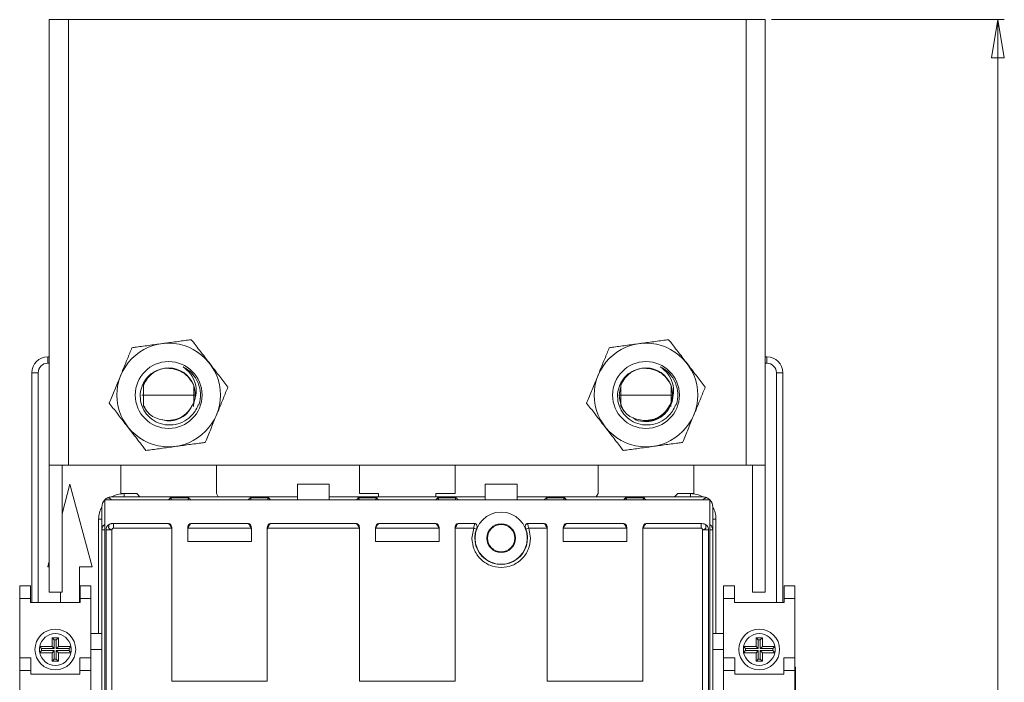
# Model space of a CAD drawing. Header units: millimetres. Extents: x 0 to 841, y 0 to 594.
# Tile 4 of 11: x 132 to 286, y 342 to 446. Entities that reach past the tile are written whole.
import ezdxf

# ---------------------------------------------------------------- set-up
doc = ezdxf.new("R2010")
doc.units = ezdxf.units.MM
doc.styles.add('SLDTEXTSTYLE3', font='TXT', dxfattribs={"width": 0.75})
doc.dimstyles.new('SLDDIMSTYLE0', dxfattribs={"dimtxt": 5.820833, "dimasz": 6, "dimexe": 0, "dimexo": 0.0625, "dimgap": 1.455208, "dimtad": 2, "dimdec": 1, "dimrnd": 1e-09, "dimzin": 12, "dimdsep": 46, "dimtxsty": 'SLDTEXTSTYLE3', "dimblk1": 'CLOSED', "dimblk2": 'CLOSED', "dimsah": 1, "dimcen": 0.09, "dimadec": 0, "dimazin": 0, "dimtfac": 1, "dimtdec": 1, "dimtofl": 0, "dimtmove": 0, "dimatfit": 3, "dimldrblk": 'CLOSED', "dimfxl": 0, "dimtolj": 1, "dimtzin": 12, "dimarcsym": 0})

# ---------------------------------------------------------------- blocks, each defined once
blk = doc.blocks.new('_CLOSED')
at = {"color": 0, "linetype": 'ByBlock', "lineweight": -2}
for p, q in [((-1, 0.166667), (0, 0)), ((-1, 0.166667), (-1, -0.166667)), ((0, 0), (-1, -0.166667)), ((0, 0), (-1, 0))]:
    blk.add_line(p, q, dxfattribs=at)
blk = doc.blocks.new('*D3')
at = {"color": 7, "linetype": 'Continuous', "lineweight": 0}
for p, q in [((249.75, 446.25), (286.3, 446.25)), ((285.3, 446.25), (285.3, 190.25)), ((267.51, 332.22), (275.37, 332.22)), ((267.51, 332.22), (267.51, 331.04)), ((275.37, 332.22), (275.37, 331.04)), ((267.51, 303.86), (267.51, 305.04)), ((275.37, 303.86), (275.37, 305.04)), ((267.51, 303.86), (275.37, 303.86)), ((249.75, 190.25), (286.3, 190.25))]:
    blk.add_line(p, q, dxfattribs=at)
at = {"color": 7, "linetype": 'Continuous', "lineweight": 0, "xscale": 6, "yscale": 6}
for p, rotation in [((285.3, 446.25, 54.02), 90.0000000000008), ((285.3, 190.25, 54.02), 270.0000000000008)]:
    blk.add_blockref('_CLOSED', p, dxfattribs=dict(at, rotation=rotation))
at = {"color": 7, "linetype": 'Continuous', "lineweight": 0, "char_height": 5.821, "attachment_point": 1, "rotation": 90, "style": 'SLDTEXTSTYLE3'}
for s, insert in [('10,079', (268.56, 306.22)), ('256', (277.8, 311.59))]:
    blk.add_mtext(s, dxfattribs=dict(at, insert=insert))

msp = doc.modelspace()

# ---------------------------------------------------------------- linework, layer by layer
at = {"color": 7, "linetype": 'Continuous', "lineweight": 15}
for p, q in [((136.25, 446.25), (136.25, 376.25)), ((136.25, 446.25), (139.25, 446.25)), ((245.75, 446.25), (139.25, 446.25)), ((139.25, 446.25), (139.25, 376.25)), ((245.75, 376.25), (245.75, 446.25)), ((245.75, 446.25), (248.75, 446.25)), ((248.75, 376.25), (248.75, 446.25)), ((136, 392.25), (136, 393.25)), ((136, 393.25), (136.25, 393.25)), ((248.75, 393.25), (249, 393.25)), ((249, 393.25), (249, 392.25)), ((136, 392.25), (136.25, 392.25)), ((248.75, 392.25), (249, 392.25)), ((133.5, 354.65), (133.5, 390.75)), ((134.5, 390.75), (133.5, 390.75)), ((134.5, 354.65), (134.5, 390.75)), ((156.59, 391.12), (155.71, 391.37)), ((231.59, 391.12), (230.71, 391.37)), ((250.5, 390.75), (251.5, 390.75)), ((250.5, 390.75), (250.5, 354.65)), ((251.5, 390.75), (251.5, 354.65)), ((151.05, 387.25), (151.06, 388.82)), ((151.06, 388.82), (151.07, 389.16)), ((158.94, 388.67), (158.95, 387.25)), ((226.05, 387.25), (226.06, 388.82)), ((226.06, 388.82), (226.07, 389.16)), ((233.94, 388.67), (233.95, 387.25)), ((150.81, 387.25), (151.05, 387.25)), ((151.06, 385.67), (151.05, 387.25)), ((151.05, 387.25), (158.95, 387.25)), ((158.95, 387.25), (158.94, 386.06)), ((158.95, 387.25), (159.18, 387.25)), ((225.81, 387.25), (226.05, 387.25)), ((226.06, 385.67), (226.05, 387.25)), ((226.05, 387.25), (233.95, 387.25)), ((233.95, 387.25), (233.94, 386.06)), ((233.95, 387.25), (234.18, 387.25)), ((151.06, 385.55), (151.06, 385.67)), ((158.72, 385.6), (158.94, 386.06)), ((158.87, 385.66), (159.13, 386.54)), ((158.93, 385.44), (158.94, 386.06)), ((226.06, 385.55), (226.06, 385.67)), ((233.72, 385.6), (233.94, 386.06)), ((233.93, 385.44), (233.94, 386.06)), ((139.25, 376.25), (136.25, 376.25)), ((136.25, 376.25), (136.25, 356.25)), ((138.25, 356.25), (138.25, 376.25)), ((245.75, 376.25), (139.25, 376.25)), ((147.5, 371.75), (147.5, 376.25)), ((162.5, 376.25), (162.5, 371.75)), ((185, 371.75), (185, 376.25)), ((200, 376.25), (200, 371.75)), ((222.5, 376.25), (222.5, 371.75)), ((237.5, 371.75), (237.5, 376.25)), ((248.75, 376.25), (245.75, 376.25)), ((246.75, 376.25), (246.75, 356.25)), ((248.75, 376.25), (248.75, 356.25)), ((138.25, 368.58), (139.5, 373.25)), ((139.5, 373.25), (142.98, 360.25)), ((180.25, 373.25), (175.25, 373.25)), ((175.25, 373.25), (175.25, 370.78)), ((180.25, 370.78), (180.25, 373.25)), ((204.75, 373.25), (204.75, 370.78)), ((209.75, 373.25), (204.75, 373.25)), ((209.75, 373.25), (209.75, 370.78)), ((150, 371.75), (147.5, 371.75)), ((148, 371.75), (148, 371.25)), ((150.5, 371.25), (150, 371.75)), ((162.5, 371.75), (162.79, 371.25)), ((188, 371.75), (185, 371.75)), ((188, 371.25), (188, 371.75)), ((197, 371.75), (197, 371.25)), ((200, 371.75), (197, 371.75)), ((222.5, 371.75), (222.2, 371.25)), ((234.5, 371.25), (235, 371.75)), ((235, 371.75), (237.5, 371.75)), ((237, 371.75), (237, 371.25)), ((144.97, 370.78), (144.97, 265.71)), ((240.03, 370.78), (144.97, 370.78)), ((175.25, 371.25), (146.1, 371.25)), ((158.2, 371.1), (155.3, 371.1)), ((170.7, 371.1), (167.8, 371.1)), ((180.25, 371.25), (204.75, 371.25)), ((184.8, 371.1), (187.7, 371.1)), ((197.3, 371.1), (200.2, 371.1)), ((209.75, 371.25), (238.9, 371.25)), ((214.3, 371.1), (217.2, 371.1)), ((226.8, 371.1), (229.7, 371.1)), ((240.03, 265.71), (240.03, 370.78)), ((144.5, 366.08), (144.5, 369.65)), ((240.5, 369.65), (240.5, 366.08)), ((144, 367.75), (144, 349.75)), ((144, 367.75), (144.5, 367.75)), ((146.29, 367.05), (146.35, 367.04)), ((146.29, 367.05), (146.29, 367.05)), ((155, 367.05), (146.29, 367.05)), ((155, 367.04), (146.35, 367.04)), ((155, 367.04), (155, 367.05)), ((158.5, 367.05), (158.5, 367.04)), ((167.5, 367.05), (158.5, 367.05)), ((158.5, 367.04), (167.5, 367.04)), ((167.5, 367.04), (167.5, 367.05)), ((171, 367.04), (171, 367.05)), ((184.5, 367.05), (171, 367.05)), ((184.5, 367.04), (171, 367.04)), ((184.5, 367.04), (184.5, 367.05)), ((188, 367.05), (188, 367.04)), ((197, 367.05), (188, 367.05)), ((188, 367.04), (197, 367.04)), ((197, 367.04), (197, 367.05)), ((200.5, 367.04), (200.5, 367.05)), ((203.08, 367.05), (200.5, 367.05)), ((203.08, 367.04), (200.5, 367.04)), ((203.08, 367.04), (203.08, 367.05)), ((211.42, 367.05), (211.42, 367.04)), ((214, 367.05), (211.42, 367.05)), ((214, 367.04), (211.42, 367.04)), ((214, 367.04), (214, 367.05)), ((217.5, 367.05), (217.5, 367.04)), ((226.5, 367.05), (217.5, 367.05)), ((217.5, 367.04), (226.5, 367.04)), ((226.5, 367.04), (226.5, 367.05)), ((230, 367.05), (230, 367.04)), ((238.71, 367.05), (230, 367.05)), ((230, 367.04), (238.65, 367.04)), ((238.65, 367.04), (238.71, 367.05)), ((238.65, 366.33), (238.65, 367.04)), ((238.71, 367.05), (238.71, 367.05)), ((241, 367.75), (240.5, 367.75)), ((241, 349.75), (241, 367.75)), ((144.53, 366.08), (144.5, 366.08)), ((144.5, 366.08), (144.5, 270.41)), ((144.56, 366.39), (144.53, 366.08)), ((144.97, 366.08), (144.53, 366.08)), ((145.17, 366.08), (145.17, 270.41)), ((146.1, 366.08), (145.17, 366.08)), ((146.1, 366.08), (146.1, 270.41)), ((155.45, 366.33), (146.35, 366.33)), ((155.5, 366.04), (155.5, 366.34)), ((155.5, 342.25), (155.5, 366.04)), ((158, 366.34), (158, 366.04)), ((158, 366.04), (158, 364.25)), ((167.95, 366.33), (158.04, 366.33)), ((168, 366.34), (168, 366.04)), ((168, 366.04), (168, 364.25)), ((170.5, 366.34), (170.5, 366.04)), ((170.5, 366.04), (170.5, 342.25)), ((184.95, 366.33), (170.54, 366.33)), ((185, 366.34), (185, 366.04)), ((185, 342.25), (185, 366.04)), ((187.5, 366.34), (187.5, 366.04)), ((187.5, 366.04), (187.5, 364.25)), ((197.45, 366.33), (187.54, 366.33)), ((197.5, 366.34), (197.5, 366.04)), ((197.5, 366.04), (197.5, 364.25)), ((200, 366.04), (200, 366.34)), ((200, 366.04), (200, 342.25)), ((202.93, 366.33), (200.04, 366.33)), ((202.65, 364.75), (202.93, 366.33)), ((203.36, 366.17), (202.93, 366.33)), ((211.57, 366.33), (211.14, 366.17)), ((211.57, 366.33), (211.85, 364.75)), ((214.45, 366.33), (211.57, 366.33)), ((214.5, 366.34), (214.5, 366.04)), ((214.5, 342.25), (214.5, 366.04)), ((217, 366.34), (217, 366.04)), ((217, 366.04), (217, 364.25)), ((217.04, 366.33), (226.95, 366.33)), ((227, 366.34), (227, 366.04)), ((227, 366.04), (227, 364.25)), ((229.5, 366.04), (229.5, 366.34)), ((229.5, 366.04), (229.5, 342.25)), ((238.65, 366.33), (229.54, 366.33)), ((238.9, 366.08), (238.9, 270.41)), ((239.83, 366.08), (238.9, 366.08)), ((239.83, 270.41), (239.83, 366.08)), ((240.47, 366.08), (240.03, 366.08)), ((240.47, 366.08), (240.43, 366.39)), ((240.5, 366.08), (240.47, 366.08)), ((240.5, 366.08), (240.5, 270.41)), ((158, 364.25), (168, 364.25)), ((197.5, 364.25), (187.5, 364.25)), ((227, 364.25), (217, 364.25)), ((136.01, 360.25), (136.25, 361.12)), ((136.25, 360.25), (136.01, 360.25)), ((141, 360.25), (141, 354.65)), ((142.98, 360.25), (141, 360.25)), ((131.6, 357.25), (133.3, 357.25)), ((131.6, 355.25), (131.6, 357.25)), ((133.3, 357.25), (133.3, 355.25)), ((138.25, 356.25), (136.25, 356.25)), ((138, 354.65), (138, 356.25)), ((141.1, 357.25), (142.8, 357.25)), ((141.1, 355.25), (141.1, 357.25)), ((142.8, 357.25), (142.8, 355.25)), ((242.2, 357.25), (243.9, 357.25)), ((242.2, 355.25), (242.2, 357.25)), ((243.9, 357.25), (243.9, 355.25)), ((248.75, 356.25), (246.75, 356.25)), ((251.7, 357.25), (253.4, 357.25)), ((251.7, 355.25), (251.7, 357.25)), ((253.4, 357.25), (253.4, 355.25)), ((133.3, 355.25), (131.6, 355.25)), ((131.6, 345.95), (131.6, 355.25)), ((133.3, 354.65), (133.3, 355.25)), ((133.3, 354.65), (141.1, 354.65)), ((142.8, 355.25), (141.1, 355.25)), ((141.1, 354.65), (141.1, 355.25)), ((142.8, 347.25), (142.8, 355.25)), ((243.9, 355.25), (242.2, 355.25)), ((242.2, 347.25), (242.2, 355.25)), ((243.9, 354.65), (243.9, 355.25)), ((251.7, 354.65), (243.9, 354.65)), ((253.4, 355.25), (251.7, 355.25)), ((251.7, 354.65), (251.7, 355.25)), ((253.4, 345.95), (253.4, 355.25)), ((142.8, 349.75), (144.5, 349.75)), ((242.2, 349.75), (240.5, 349.75)), ((136.7, 349.1), (137.7, 349.1)), ((136.7, 347.75), (136.7, 349.1)), ((137.04, 348.75), (136.7, 349.1)), ((137.04, 347.4), (137.04, 348.75)), ((137.04, 348.75), (137.35, 348.75)), ((137.35, 348.75), (137.7, 349.1)), ((137.35, 348.75), (137.35, 347.4)), ((137.7, 349.1), (137.7, 347.75)), ((247.64, 348.75), (247.3, 349.1)), ((248.3, 349.1), (247.3, 349.1)), ((247.3, 349.1), (247.3, 347.75)), ((247.95, 348.75), (247.64, 348.75)), ((247.64, 348.75), (247.64, 347.4)), ((247.95, 348.75), (248.3, 349.1)), ((247.95, 347.4), (247.95, 348.75)), ((248.3, 347.75), (248.3, 349.1)), ((134.75, 347.75), (136.7, 347.75)), ((135.05, 347.4), (134.75, 347.75)), ((135.05, 347.09), (134.75, 346.75)), ((136.7, 346.75), (134.75, 346.75)), ((135.05, 347.4), (137.04, 347.4)), ((137.04, 347.09), (135.05, 347.09)), ((137.04, 347.4), (136.7, 347.75)), ((137.04, 347.09), (136.7, 346.75)), ((136.7, 345.4), (136.7, 346.75)), ((137.04, 345.74), (137.04, 347.09)), ((137.35, 347.4), (137.7, 347.75)), ((137.35, 347.4), (139.35, 347.4)), ((137.35, 347.09), (137.7, 346.75)), ((139.35, 347.09), (137.35, 347.09)), ((137.35, 347.09), (137.35, 345.74)), ((137.7, 347.75), (139.65, 347.75)), ((137.7, 346.75), (137.7, 345.4)), ((139.65, 346.75), (137.7, 346.75)), ((139.35, 347.4), (139.65, 347.75)), ((139.35, 347.09), (139.65, 346.75)), ((142.8, 347.25), (142.8, 345.95)), ((144.5, 347.25), (142.8, 347.25)), ((242.2, 347.25), (240.5, 347.25)), ((242.2, 347.25), (242.2, 345.95)), ((245.65, 347.4), (245.35, 347.75)), ((247.3, 347.75), (245.35, 347.75)), ((245.65, 347.09), (245.35, 346.75)), ((245.35, 346.75), (247.3, 346.75)), ((247.64, 347.4), (245.65, 347.4)), ((245.65, 347.09), (247.64, 347.09)), ((247.64, 347.4), (247.3, 347.75)), ((247.64, 347.09), (247.3, 346.75)), ((247.3, 346.75), (247.3, 345.4)), ((247.64, 347.09), (247.64, 345.74)), ((247.95, 347.4), (248.3, 347.75)), ((249.95, 347.4), (247.95, 347.4)), ((247.95, 345.74), (247.95, 347.09)), ((247.95, 347.09), (248.3, 346.75)), ((247.95, 347.09), (249.95, 347.09)), ((250.25, 347.75), (248.3, 347.75)), ((248.3, 345.4), (248.3, 346.75)), ((248.3, 346.75), (250.25, 346.75)), ((249.95, 347.4), (250.25, 347.75)), ((249.95, 347.09), (250.25, 346.75)), ((131.6, 345.95), (133.35, 345.95)), ((131.6, 343.95), (131.6, 345.95)), ((133.35, 345.95), (133.35, 343.95)), ((137.04, 345.74), (136.7, 345.4)), ((137.7, 345.4), (136.7, 345.4)), ((137.35, 345.74), (137.04, 345.74)), ((137.35, 345.74), (137.7, 345.4)), ((141.05, 345.95), (142.8, 345.95)), ((141.05, 343.95), (141.05, 345.95)), ((142.8, 345.95), (142.8, 343.95)), ((242.2, 345.95), (243.95, 345.95)), ((242.2, 343.95), (242.2, 345.95)), ((243.95, 345.95), (243.95, 343.95)), ((247.64, 345.74), (247.3, 345.4)), ((247.3, 345.4), (248.3, 345.4)), ((247.64, 345.74), (247.95, 345.74)), ((247.95, 345.74), (248.3, 345.4)), ((251.65, 343.95), (251.65, 345.95)), ((251.65, 345.95), (253.4, 345.95)), ((253.4, 345.95), (253.4, 343.95)), ((133.35, 343.95), (131.6, 343.95)), ((131.6, 343.95), (131.6, 292.55)), ((133.35, 343.35), (133.35, 343.95)), ((141.05, 343.35), (141.05, 343.95)), ((142.8, 343.95), (141.05, 343.95)), ((142.8, 292.55), (142.8, 343.95)), ((243.95, 343.95), (242.2, 343.95)), ((242.2, 343.95), (242.2, 292.55)), ((243.95, 343.35), (243.95, 343.95)), ((251.65, 343.35), (251.65, 343.95)), ((253.4, 343.95), (251.65, 343.95)), ((253.5, 344.45), (253.4, 344.45)), ((253.4, 292.55), (253.4, 343.95)), ((253.5, 344.45), (253.5, 343.45)), ((133.35, 343.35), (141.05, 343.35)), ((170.5, 342.25), (155.5, 342.25)), ((200, 342.25), (185, 342.25)), ((229.5, 342.25), (214.5, 342.25)), ((251.65, 343.35), (243.95, 343.35)), ((253.5, 343.45), (253.4, 343.45)), ((253.5, 343.45), (253.5, 295.55))]:
    msp.add_line(p, q, dxfattribs=at)
for centre, radius in [((155, 387.25), 8.14), ((230, 387.25), 8.14), ((155, 387.25), 5.25), ((230, 387.25), 5.25), ((207.25, 364.75), 4.1), ((207.25, 364.75), 2.25), ((207.25, 364.75), 2.15), ((137.2, 347.25), 3.2), ((247.8, 347.25), 3.2)]:
    msp.add_circle(centre, radius, dxfattribs=at)
for centre, radius, start, end in [((136, 390.75), 2.5, 90, 180), ((249, 390.75), 2.5, 360, 90), ((136, 390.75), 1.5, 90, 180), ((155, 387.25), 5, 342.1554, 62.9403), ((230, 387.25), 5, 342.1554, 62.9403), ((249, 390.75), 1.5, 360, 90), ((148, 367.75), 4, 90, 118.9679), ((237, 367.75), 4, 61.0321, 90), ((146.1, 369.65), 1.6, 135, 180), ((146.1, 369.65), 1.6, 112.5033, 135), ((146.1, 369.65), 1.6, 90, 112.5036), ((238.9, 369.65), 1.6, 67.4964, 90), ((238.9, 369.65), 1.6, 45, 67.4967), ((238.9, 369.65), 1.6, 0, 45), ((148, 367.75), 4, 151.0321, 180), ((237, 367.75), 4, 360, 28.9679), ((145.59, 365.95), 1.12, 123.691, 156.954), ((202.91, 366.33), 0.731, 51.0451, 76.8187), ((211.59, 366.33), 0.731, 103.1813, 128.9549), ((239.41, 365.95), 1.12, 23.046, 56.309), ((145.33, 366.08), 0.828, 157.9807, 179.8277), ((207.25, 364.75), 4.14, 159.8343, 20.1657), ((239.67, 366.08), 0.828, 0.1723, 22.0193), ((137.2, 347.25), 2.5, 11.537, 168.463), ((247.8, 347.25), 2.5, 11.537, 168.463), ((137.2, 347.25), 2.5, 168.463, 191.537), ((137.2, 347.25), 2.5, 191.537, 348.463), ((137.2, 347.25), 2.16, 175.8588, 184.1412), ((137.2, 347.25), 2.16, 355.8588, 4.1412), ((137.2, 347.25), 2.5, 348.463, 11.537), ((247.8, 347.25), 2.5, 168.463, 191.537), ((247.8, 347.25), 2.5, 191.537, 348.463), ((247.8, 347.25), 2.16, 175.8588, 184.1412), ((247.8, 347.25), 2.16, 355.8588, 4.1412), ((247.8, 347.25), 2.5, 348.463, 11.537)]:
    msp.add_arc(centre, radius, start, end, dxfattribs=at)
for centre, major_axis, ratio, start_param, end_param in [((155, 387.27), (0, 4.23), 0.999987, 5.087823, 7.478547), ((230, 387.27), (0, 4.23), 0.999987, 5.087823, 7.478547), ((155, 387.22), (0, 4.23), 0.999987, 1.946231, 2.362308), ((230, 387.22), (0, 4.23), 0.999987, 1.946231, 2.362308), ((146.1, 369.65), (1.48, -1.48), 0.414214, 1.963495, 2.356184), ((155, 370.54), (0, -0.707), 0.707107, 1.914799, 2.492711), ((158.5, 370.54), (0, 0.707), 0.707107, 0.648882, 1.226793), ((167.5, 370.54), (0, -0.707), 0.707107, 1.914799, 2.492711), ((171, 370.54), (0, 0.707), 0.707107, 0.648882, 1.226793), ((184.5, 370.54), (0, -0.707), 0.707107, 1.914799, 2.492711), ((188, 370.54), (0, 0.707), 0.707107, 0.648882, 1.226793), ((197, 370.54), (0, -0.707), 0.707107, 1.914799, 2.492711), ((200.5, 370.54), (0, 0.707), 0.707107, 0.648882, 1.226793), ((214, 370.54), (0, -0.707), 0.707107, 1.914799, 2.492711), ((217.5, 370.54), (0, 0.707), 0.707107, 0.648882, 1.226793), ((226.5, 370.54), (0, -0.707), 0.707107, 1.914799, 2.492711), ((230, 370.54), (0, 0.707), 0.707107, 0.648882, 1.226793), ((238.9, 369.65), (1.48, 1.48), 0.414214, 0.785409, 1.178097), ((155, 366.34), (0, -0.707), 0.707107, 1.570796, 3.141593), ((158.5, 366.34), (0, 0.707), 0.707107, 0, 1.570796), ((167.5, 366.34), (0, -0.707), 0.707107, 1.570796, 3.141593), ((171, 366.34), (0, 0.707), 0.707107, 0, 1.570796), ((184.5, 366.34), (0, -0.707), 0.707107, 1.570796, 3.141593), ((188, 366.34), (0, 0.707), 0.707107, 0, 1.570796), ((197, 366.34), (0, -0.707), 0.707107, 1.570796, 3.141593), ((200.5, 366.34), (0, 0.707), 0.707107, 0, 1.570796), ((214, 366.34), (0, -0.707), 0.707107, 1.570796, 3.141593), ((217.5, 366.34), (0, 0.707), 0.707107, 0, 1.570796), ((226.5, 366.34), (0, -0.707), 0.707107, 1.570796, 3.141593), ((230, 366.34), (0, 0.707), 0.707107, 0, 1.570796), ((155, 366.04), (0, -0.707), 0.707107, 1.570796, 1.997875), ((158.5, 366.04), (0, 0.707), 0.707107, 1.143718, 1.570796), ((167.5, 366.04), (0, -0.707), 0.707107, 1.570796, 1.997875), ((171, 366.04), (0, 0.707), 0.707107, 1.143718, 1.570796), ((184.5, 366.04), (0, -0.707), 0.707107, 1.570796, 1.997875), ((188, 366.04), (0, 0.707), 0.707107, 1.143718, 1.570796), ((197, 366.04), (0, -0.707), 0.707107, 1.570796, 1.997875), ((200.5, 366.04), (0, 0.707), 0.707107, 1.143718, 1.570796), ((214, 366.04), (0, -0.707), 0.707107, 1.570796, 1.997875), ((217.5, 366.04), (0, 0.707), 0.707107, 1.143718, 1.570796), ((226.5, 366.04), (0, -0.707), 0.707107, 1.570796, 1.997875), ((230, 366.04), (0, 0.707), 0.707107, 1.143718, 1.570796)]:
    msp.add_ellipse(centre, major_axis=major_axis, ratio=ratio, start_param=start_param, end_param=end_param, dxfattribs=at)
for points, knots in [([(149.24, 394.69), (149, 394.11), (148.53, 392.95), (147.76, 391.07), (146.94, 389.08), (146.24, 387.36), (145.82, 386.34), (145.67, 385.98)], [0, 0, 0, 0, 0.204511, 0.412734, 0.636915, 0.869433, 1, 1, 1, 1]), ([(158.56, 395.95), (157.88, 395.86), (156.49, 395.67), (154.31, 395.38), (152.08, 395.07), (150.41, 394.85), (149.47, 394.72), (149.24, 394.69)], [0, 0, 0, 0, 0.226918, 0.459249, 0.686874, 0.922616, 1, 1, 1, 1]), ([(164.32, 388.51), (163.9, 389.06), (163.04, 390.16), (161.69, 391.91), (160.32, 393.68), (159.29, 395.02), (158.71, 395.77), (158.56, 395.95)], [0, 0, 0, 0, 0.226918, 0.459249, 0.686874, 0.922616, 1, 1, 1, 1]), ([(224.24, 394.69), (224, 394.11), (223.53, 392.95), (222.76, 391.07), (221.94, 389.08), (221.24, 387.36), (220.82, 386.34), (220.67, 385.98)], [0, 0, 0, 0, 0.204511, 0.412734, 0.636915, 0.869433, 1, 1, 1, 1]), ([(233.56, 395.95), (232.88, 395.86), (231.49, 395.67), (229.31, 395.38), (227.08, 395.07), (225.41, 394.85), (224.47, 394.72), (224.24, 394.69)], [0, 0, 0, 0, 0.226918, 0.459249, 0.686874, 0.922616, 1, 1, 1, 1]), ([(239.32, 388.51), (238.9, 389.06), (238.04, 390.16), (236.69, 391.91), (235.32, 393.68), (234.29, 395.02), (233.71, 395.77), (233.56, 395.95)], [0, 0, 0, 0, 0.226918, 0.459249, 0.686874, 0.922616, 1, 1, 1, 1]), ([(155.71, 391.37), (155.31, 391.42), (154.44, 391.53), (153.1, 391.17), (151.88, 390.38), (150.98, 389.21), (150.51, 387.8), (150.52, 386.29), (151.04, 384.85), (152, 383.64), (153.33, 382.81), (154.87, 382.46), (156.46, 382.63), (157.92, 383.32), (158.94, 384.32), (159.44, 385.18), (159.61, 385.59), (159.65, 385.69)], [0, 0, 0, 0, 0.058451, 0.126999, 0.195806, 0.266347, 0.33685, 0.408961, 0.481481, 0.554838, 0.62936, 0.703992, 0.780505, 0.856987, 0.93492, 0.984255, 1, 1, 1, 1]), ([(157.27, 391.7), (157.69, 391.35), (158.52, 390.65), (159.24, 389.16), (159.43, 387.72), (159.21, 386.87), (159.13, 386.54)], [0, 0, 0, 0, 0.274903, 0.549791, 0.825435, 1, 1, 1, 1]), ([(230.71, 391.37), (230.31, 391.42), (229.44, 391.53), (228.1, 391.17), (226.88, 390.38), (225.98, 389.21), (225.51, 387.8), (225.52, 386.29), (226.04, 384.85), (227, 383.64), (228.33, 382.81), (229.87, 382.46), (231.46, 382.63), (232.92, 383.32), (233.94, 384.32), (234.44, 385.18), (234.61, 385.59), (234.65, 385.69)], [0, 0, 0, 0, 0.058451, 0.126999, 0.195806, 0.266347, 0.33685, 0.408961, 0.481481, 0.554838, 0.62936, 0.703992, 0.780505, 0.856987, 0.93492, 0.984255, 1, 1, 1, 1]), ([(232.27, 391.7), (232.69, 391.35), (233.52, 390.65), (234.24, 389.16), (234.43, 387.72), (234.21, 386.87), (234.13, 386.54)], [0, 0, 0, 0, 0.274903, 0.549791, 0.825435, 1, 1, 1, 1]), ([(159.13, 386.54), (159.15, 386.78), (159.24, 387.5), (159.01, 388.7), (158.31, 389.94), (157.41, 390.72), (156.51, 391.18), (156, 391.3), (155.71, 391.37)], [0, 0, 0, 0, 0.114882, 0.329531, 0.544181, 0.758831, 0.864999, 1, 1, 1, 1]), ([(234.13, 386.54), (234.15, 386.78), (234.24, 387.5), (234.01, 388.7), (233.31, 389.94), (232.41, 390.72), (231.51, 391.18), (231, 391.3), (230.71, 391.37)], [0, 0, 0, 0, 0.114882, 0.329531, 0.544181, 0.758831, 0.864999, 1, 1, 1, 1]), ([(160.76, 379.8), (160.91, 380.17), (161.32, 381.16), (162.02, 382.88), (162.83, 384.86), (163.61, 386.76), (164.08, 387.92), (164.32, 388.51)], [0, 0, 0, 0, 0.130567, 0.355236, 0.58726, 0.791346, 1, 1, 1, 1]), ([(226.07, 388.55), (225.94, 388.11), (225.66, 387.13), (225.97, 386.16), (226.14, 385.63)], [0, 0, 0, 0, 0.451878, 1, 1, 1, 1]), ([(226.06, 388.51), (225.93, 388.08), (225.69, 387.24), (225.94, 386.41), (226.06, 386)], [0, 0, 0, 0, 0.510476, 1, 1, 1, 1]), ([(234.05, 386.58), (234.11, 386.81), (234.28, 387.44), (234.07, 388.08), (233.94, 388.49)], [0, 0, 0, 0, 0.357839, 1, 1, 1, 1]), ([(235.76, 379.8), (235.91, 380.17), (236.32, 381.16), (237.02, 382.88), (237.83, 384.86), (238.61, 386.76), (239.08, 387.92), (239.32, 388.51)], [0, 0, 0, 0, 0.130567, 0.355236, 0.58726, 0.791346, 1, 1, 1, 1]), ([(233.79, 385.54), (233.82, 385.58), (234.15, 386.07), (234.29, 386.88), (234.13, 387.55), (234.1, 387.69)], [0, 0, 0, 0, 0.06533, 0.802262, 1, 1, 1, 1]), ([(145.67, 385.98), (146.1, 385.43), (146.95, 384.33), (148.3, 382.58), (149.68, 380.81), (150.71, 379.47), (151.29, 378.72), (151.43, 378.54)], [0, 0, 0, 0, 0.226918, 0.459249, 0.686874, 0.922616, 1, 1, 1, 1]), ([(151.06, 385.55), (151.26, 385.19), (151.53, 384.71), (151.92, 384.32), (152.02, 384.21)], [0, 0, 0, 0, 0.730723, 1, 1, 1, 1]), ([(153.51, 383.46), (153.87, 383.38), (154.7, 383.19), (156.1, 383.34), (157.5, 384.02), (158.32, 384.92), (158.65, 385.48), (158.72, 385.6)], [0, 0, 0, 0, 0.184272, 0.418429, 0.676862, 0.934578, 1, 1, 1, 1]), ([(158.72, 385.6), (158.47, 385.16), (157.95, 384.26), (156.59, 383.41), (155.2, 383.06), (154.38, 383.28), (154.07, 383.36)], [0, 0, 0, 0, 0.266097, 0.548914, 0.831731, 1, 1, 1, 1]), ([(159.76, 385.71), (159.74, 385.71), (159.7, 385.7), (159.67, 385.7), (159.65, 385.69)], [0, 0, 0, 0, 0.49998, 1, 1, 1, 1]), ([(220.67, 385.98), (221.1, 385.43), (221.95, 384.33), (223.3, 382.58), (224.68, 380.81), (225.71, 379.47), (226.29, 378.72), (226.43, 378.54)], [0, 0, 0, 0, 0.226918, 0.459249, 0.686874, 0.922616, 1, 1, 1, 1]), ([(226.06, 385.55), (226.26, 385.19), (226.53, 384.71), (226.92, 384.32), (227.02, 384.21)], [0, 0, 0, 0, 0.7307229, 1, 1, 1, 1]), ([(227.85, 383.74), (228.03, 383.61), (228.66, 383.15), (230.03, 382.97), (231.66, 383.28), (233.04, 384.22), (233.86, 385.41), (234.05, 386.24), (234.13, 386.54)], [0, 0, 0, 0, 0.082369, 0.283683, 0.484997, 0.686311, 0.887625, 1, 1, 1, 1]), ([(228.51, 383.46), (228.87, 383.38), (229.7, 383.19), (231.1, 383.34), (232.5, 384.02), (233.32, 384.92), (233.65, 385.48), (233.72, 385.6)], [0, 0, 0, 0, 0.184272, 0.418429, 0.676862, 0.934578, 1, 1, 1, 1]), ([(233.72, 385.6), (233.47, 385.16), (232.95, 384.26), (231.59, 383.41), (230.2, 383.06), (229.38, 383.28), (229.07, 383.36)], [0, 0, 0, 0, 0.266097, 0.548914, 0.831731, 1, 1, 1, 1]), ([(234.76, 385.71), (234.74, 385.71), (234.7, 385.7), (234.67, 385.7), (234.65, 385.69)], [0, 0, 0, 0, 0.49998, 1, 1, 1, 1]), ([(152.02, 384.21), (152.17, 384.1), (152.62, 383.77), (153.15, 383.58), (153.51, 383.46)], [0, 0, 0, 0, 0.329234, 1, 1, 1, 1]), ([(227.02, 384.21), (227.17, 384.1), (227.62, 383.77), (228.15, 383.58), (228.51, 383.46)], [0, 0, 0, 0, 0.329234, 1, 1, 1, 1]), ([(151.43, 378.54), (152.12, 378.63), (153.5, 378.82), (155.69, 379.11), (157.91, 379.42), (159.59, 379.64), (160.53, 379.77), (160.76, 379.8)], [0, 0, 0, 0, 0.226918, 0.459249, 0.686874, 0.922616, 1, 1, 1, 1]), ([(226.43, 378.54), (227.12, 378.63), (228.5, 378.82), (230.69, 379.11), (232.91, 379.42), (234.59, 379.64), (235.53, 379.77), (235.76, 379.8)], [0, 0, 0, 0, 0.226918, 0.459249, 0.686874, 0.922616, 1, 1, 1, 1]), ([(155.3, 371.1), (155.2, 371.01), (155.1, 370.91), (155, 370.78), (155, 370.78)], [0, 0, 0, 0, 0.987606, 1, 1, 1, 1]), ([(158.5, 370.78), (158.5, 370.78), (158.39, 370.91), (158.29, 371.01), (158.2, 371.1)], [0, 0, 0, 0, 0.012394, 1, 1, 1, 1]), ([(167.8, 371.1), (167.7, 371.01), (167.6, 370.91), (167.5, 370.78), (167.5, 370.78)], [0, 0, 0, 0, 0.987606, 1, 1, 1, 1]), ([(171, 370.78), (171, 370.78), (170.89, 370.91), (170.79, 371.01), (170.7, 371.1)], [0, 0, 0, 0, 0.012394, 1, 1, 1, 1]), ([(184.8, 371.1), (184.7, 371.01), (184.6, 370.91), (184.5, 370.78), (184.5, 370.78)], [0, 0, 0, 0, 0.987606, 1, 1, 1, 1]), ([(188, 370.78), (188, 370.78), (187.89, 370.91), (187.79, 371.01), (187.7, 371.1)], [0, 0, 0, 0, 0.012394, 1, 1, 1, 1]), ([(197.3, 371.1), (197.2, 371.01), (197.1, 370.91), (197, 370.78), (197, 370.78)], [0, 0, 0, 0, 0.987606, 1, 1, 1, 1]), ([(200.5, 370.78), (200.5, 370.78), (200.39, 370.91), (200.29, 371.01), (200.2, 371.1)], [0, 0, 0, 0, 0.012394, 1, 1, 1, 1]), ([(214, 370.78), (214, 370.78), (214.1, 370.91), (214.2, 371.01), (214.3, 371.1)], [0, 0, 0, 0, 0.012394, 1, 1, 1, 1]), ([(217.5, 370.78), (217.5, 370.78), (217.39, 370.91), (217.29, 371.01), (217.2, 371.1)], [0, 0, 0, 0, 0.012394, 1, 1, 1, 1]), ([(226.8, 371.1), (226.7, 371.01), (226.6, 370.91), (226.5, 370.78), (226.5, 370.78)], [0, 0, 0, 0, 0.987606, 1, 1, 1, 1]), ([(230, 370.78), (230, 370.78), (229.89, 370.91), (229.79, 371.01), (229.7, 371.1)], [0, 0, 0, 0, 0.012394, 1, 1, 1, 1]), ([(145.61, 366.87), (145.58, 366.86), (145.46, 366.78), (145.3, 366.59), (145.18, 366.33), (145.17, 366.15), (145.17, 366.08)], [0, 0, 0, 0, 0.1109312, 0.4428103, 0.7746895, 1, 1, 1, 1]), ([(146.1, 366.08), (146.02, 366.09), (145.9, 366.11), (145.76, 366.18), (145.67, 366.24), (145.61, 366.33), (145.58, 366.42), (145.57, 366.48), (145.57, 366.52), (145.57, 366.53), (145.57, 366.54), (145.57, 366.55), (145.57, 366.55), (145.57, 366.55), (145.57, 366.55), (145.57, 366.55), (145.57, 366.55), (145.57, 366.55), (145.57, 366.55), (145.58, 366.59), (145.59, 366.66), (145.61, 366.77), (145.61, 366.84), (145.61, 366.87), (145.61, 366.87)], [0, 0, 0, 0, 0.197501, 0.305976, 0.397677, 0.49267, 0.594492, 0.64343, 0.669067, 0.682194, 0.688836, 0.692177, 0.693852, 0.694691, 0.695111, 0.695321, 0.695426, 0.695478, 0.695505, 0.695518, 0.794128, 0.892631, 0.994289, 1, 1, 1, 1]), ([(146.29, 367.05), (146.24, 367.04), (146.18, 367.04), (146.07, 367.04), (145.97, 367.02), (145.85, 366.99), (145.72, 366.94), (145.65, 366.9), (145.61, 366.87)], [0, 0, 0, 0, 0.178516, 0.267775, 0.446479, 0.625242, 0.804024, 1, 1, 1, 1]), ([(155, 367.04), (155, 367.04), (155.1, 366.94), (155.26, 366.75), (155.4, 366.48), (155.44, 366.36), (155.45, 366.33)], [0, 0, 0, 0, 0.006971, 0.553301, 0.908572, 1, 1, 1, 1]), ([(158.04, 366.33), (158.08, 366.43), (158.18, 366.66), (158.35, 366.88), (158.47, 367.01), (158.5, 367.04), (158.5, 367.04)], [0, 0, 0, 0, 0.3449734, 0.8228584, 0.993033, 1, 1, 1, 1]), ([(167.5, 367.04), (167.5, 367.04), (167.6, 366.94), (167.76, 366.75), (167.9, 366.48), (167.94, 366.36), (167.95, 366.33)], [0, 0, 0, 0, 0.006971, 0.553301, 0.908572, 1, 1, 1, 1]), ([(171, 367.04), (171, 367.04), (170.9, 366.94), (170.74, 366.75), (170.6, 366.48), (170.55, 366.36), (170.54, 366.33)], [0, 0, 0, 0, 0.006971, 0.553301, 0.908572, 1, 1, 1, 1]), ([(184.5, 367.04), (184.5, 367.04), (184.6, 366.94), (184.76, 366.75), (184.9, 366.48), (184.94, 366.36), (184.95, 366.33)], [0, 0, 0, 0, 0.0069706, 0.5533012, 0.9085718, 1, 1, 1, 1]), ([(187.54, 366.33), (187.58, 366.43), (187.68, 366.66), (187.85, 366.88), (187.97, 367.01), (188, 367.04), (188, 367.04)], [0, 0, 0, 0, 0.3449734, 0.8228584, 0.993033, 1, 1, 1, 1]), ([(197, 367.04), (197, 367.04), (197.1, 366.94), (197.26, 366.75), (197.4, 366.48), (197.44, 366.36), (197.45, 366.33)], [0, 0, 0, 0, 0.006971, 0.553301, 0.908572, 1, 1, 1, 1]), ([(200.5, 367.04), (200.5, 367.04), (200.4, 366.94), (200.24, 366.75), (200.1, 366.48), (200.05, 366.36), (200.04, 366.33)], [0, 0, 0, 0, 0.006971, 0.553301, 0.908572, 1, 1, 1, 1]), ([(202.93, 366.33), (202.96, 366.46), (203.01, 366.73), (203.05, 366.93), (203.08, 367.04)], [0, 0, 0, 0, 0.500017, 1, 1, 1, 1]), ([(203.37, 366.89), (203.34, 366.93), (203.29, 366.99), (203.19, 367.04), (203.11, 367.04), (203.08, 367.05)], [0, 0, 0, 0, 0.3526805, 0.7067389, 1, 1, 1, 1]), ([(203.36, 366.17), (203.39, 366.25), (203.44, 366.41), (203.47, 366.63), (203.43, 366.8), (203.39, 366.87), (203.37, 366.89)], [0, 0, 0, 0, 0.33128, 0.664834, 0.879316, 1, 1, 1, 1]), ([(211.13, 366.89), (211.1, 366.85), (211.04, 366.74), (211.04, 366.55), (211.07, 366.36), (211.12, 366.23), (211.14, 366.17)], [0, 0, 0, 0, 0.215639, 0.487939, 0.741173, 1, 1, 1, 1]), ([(211.42, 367.05), (211.39, 367.04), (211.32, 367.04), (211.22, 366.99), (211.16, 366.93), (211.13, 366.9), (211.13, 366.89)], [0, 0, 0, 0, 0.26116, 0.614946, 0.950134, 1, 1, 1, 1]), ([(211.42, 367.04), (211.44, 366.93), (211.48, 366.77), (211.53, 366.51), (211.56, 366.38), (211.57, 366.33)], [0, 0, 0, 0, 0.498907, 0.817754, 1, 1, 1, 1]), ([(214, 367.04), (214, 367.04), (214.1, 366.94), (214.26, 366.75), (214.4, 366.48), (214.44, 366.36), (214.45, 366.33)], [0, 0, 0, 0, 0.006971, 0.553301, 0.908572, 1, 1, 1, 1]), ([(217.5, 367.04), (217.5, 367.04), (217.4, 366.94), (217.24, 366.75), (217.1, 366.48), (217.05, 366.36), (217.04, 366.33)], [0, 0, 0, 0, 0.006971, 0.553301, 0.908572, 1, 1, 1, 1]), ([(226.5, 367.04), (226.5, 367.04), (226.6, 366.94), (226.76, 366.75), (226.9, 366.48), (226.94, 366.36), (226.95, 366.33)], [0, 0, 0, 0, 0.0069706, 0.5533012, 0.9085718, 1, 1, 1, 1]), ([(230, 367.04), (230, 367.04), (229.9, 366.94), (229.74, 366.75), (229.6, 366.48), (229.55, 366.36), (229.54, 366.33)], [0, 0, 0, 0, 0.006971, 0.553301, 0.908572, 1, 1, 1, 1]), ([(239.39, 366.87), (239.31, 366.91), (239.13, 367.01), (238.89, 367.04), (238.74, 367.04), (238.71, 367.05)], [0, 0, 0, 0, 0.3590309, 0.8710268, 1, 1, 1, 1]), ([(239.39, 366.87), (239.39, 366.8), (239.4, 366.66), (239.44, 366.47), (239.39, 366.33), (239.33, 366.24), (239.23, 366.18), (239.09, 366.11), (238.98, 366.09), (238.9, 366.08)], [0, 0, 0, 0, 0.205537, 0.404638, 0.506578, 0.601742, 0.693534, 0.80221, 1, 1, 1, 1]), ([(239.83, 366.08), (239.82, 366.19), (239.8, 366.4), (239.64, 366.68), (239.48, 366.82), (239.39, 366.87), (239.39, 366.87)], [0, 0, 0, 0, 0.3322213, 0.6644426, 0.996664, 1, 1, 1, 1]), ([(146.1, 366.08), (146.1, 366.11), (146.12, 366.18), (146.18, 366.26), (146.25, 366.31), (146.32, 366.33), (146.35, 366.33)], [0, 0, 0, 0, 0.250751, 0.500265, 0.753002, 1, 1, 1, 1]), ([(238.65, 366.33), (238.68, 366.33), (238.74, 366.32), (238.82, 366.25), (238.88, 366.18), (238.89, 366.11), (238.9, 366.08)], [0, 0, 0, 0, 0.248321, 0.499908, 0.750678, 1, 1, 1, 1]), ([(211.85, 364.75), (211.78, 364.14), (211.64, 362.94), (210.58, 361.41), (209.06, 360.38), (207.25, 360.03), (205.44, 360.38), (203.92, 361.41), (202.86, 362.94), (202.72, 364.14), (202.65, 364.75)], [0, 0, 0, 0, 0.124974, 0.249996, 0.374999, 0.5, 0.625001, 0.750004, 0.875026, 1, 1, 1, 1])]:
    msp.add_open_spline(points, degree=3, knots=knots, dxfattribs=at)
msp.add_open_spline([(146.35, 366.33), (146.35, 366.4), (146.35, 366.53), (146.35, 366.72), (146.35, 366.89), (146.35, 366.99), (146.35, 367.04)], degree=3, dxfattribs=at)

# ---------------------------------------------------------------- dimensions: what is measured, and where the dimension line sits
at = {"color": 7, "linetype": 'Continuous', "lineweight": 0}
dim = msp.add_linear_dim(base=(285.3, 190.25), p1=(248.75, 446.25), p2=(248.75, 190.25), angle=90, dimstyle='SLDDIMSTYLE0', dxfattribs=at)
dim.commit()
dim.dimension.update_dxf_attribs({"geometry": '*D3', "text_midpoint": (285.3, 318.04), "dimtype": 160})

doc.saveas('drawing.dxf')
